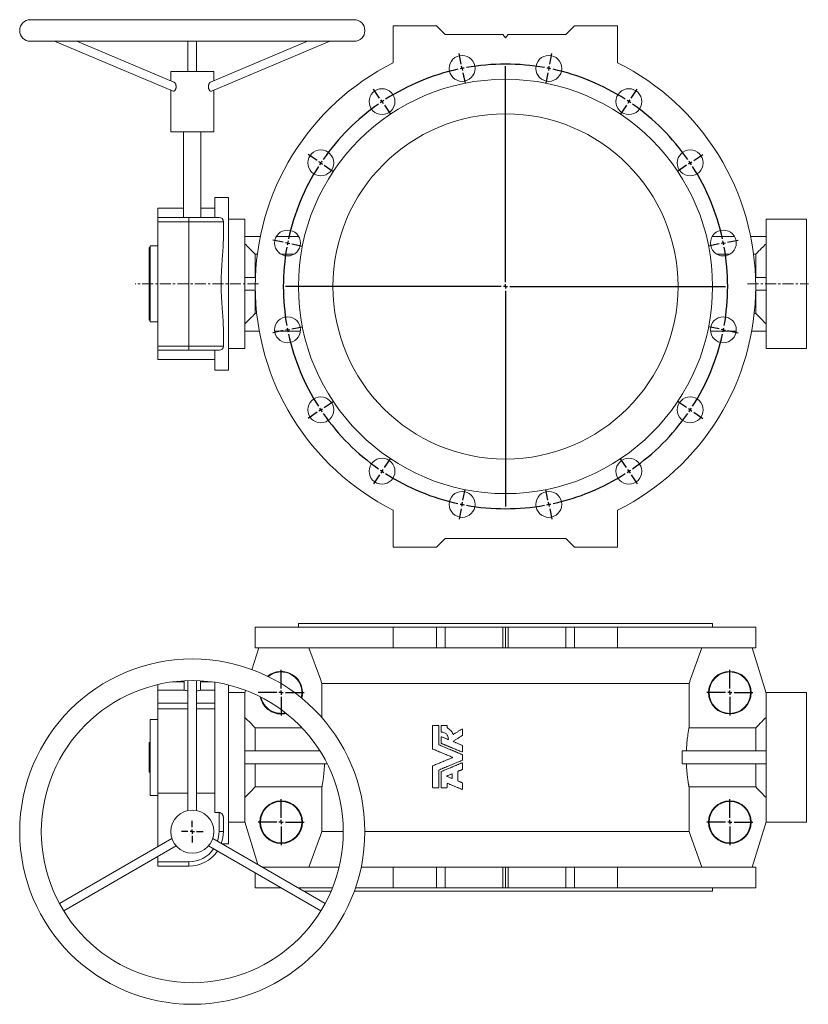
# Model space of a CAD drawing. Header units: millimetres. Extents: x -333 to 1092, y -317 to 824.
# Tile 1 of 6: x -333 to 581, y -317 to 824. Entities that reach past the tile are written whole.
import ezdxf

# ---------------------------------------------------------------- set-up
doc = ezdxf.new("R2010")
doc.units = ezdxf.units.MM
doc.linetypes.add('CENTERX2', pattern=[20.32, 12.7, -2.54, 2.54, -2.54])
doc.layers.add('FORMAT', color=7, linetype='Continuous')

# ---------------------------------------------------------------- blocks, each defined once
blk = doc.blocks.new('SW_CENTERMARKSYMBOL_0')
at = {"layer": 'FORMAT', "color": 0}
for p, q in [((91.8, 43.4), (89.4, 55.6)), ((194.3, 43.4), (196.7, 55.6)), ((92.8, 38.4), (92.3, 40.9)), ((92.8, 38.4), (93.3, 36)), ((143.1, -209.1), (143.1, 40.9)), ((193.3, 38.4), (192.8, 36)), ((193.3, 38.4), (193.8, 40.9)), ((93.8, 33.5), (96.2, 21.3)), ((192.3, 33.5), (189.9, 21.3)), ((-2.8, 4.2), (-9.7, 14.6)), ((288.9, 4.2), (295.8, 14.6)), ((0, 0), (-1.4, 2.1)), ((0, 0), (1.4, -2.1)), ((286.1, 0), (284.7, -2.1)), ((286.1, 0), (287.5, 2.1)), ((2.8, -4.2), (9.7, -14.6)), ((283.3, -4.2), (276.4, -14.6)), ((-75.2, -68.3), (-85.6, -61.3)), ((361.3, -68.3), (371.7, -61.3)), ((-71, -71), (-73.1, -69.7)), ((-71, -71), (-69, -72.4)), ((-66.9, -73.8), (-56.5, -80.8)), ((353, -73.8), (342.6, -80.8)), ((357.2, -71), (355.1, -72.4)), ((357.2, -71), (359.2, -69.7)), ((-114.4, -162.9), (-126.7, -160.5)), ((-109.5, -163.9), (-111.9, -163.4)), ((-109.5, -163.9), (-107, -164.4)), ((-104.6, -164.8), (-92.3, -167.3)), ((390.7, -164.8), (378.4, -167.3)), ((395.6, -163.9), (393.2, -164.4)), ((395.6, -163.9), (398.1, -163.4)), ((400.5, -162.9), (412.8, -160.5)), ((138.1, -214.1), (-112, -214.1)), ((143.1, -214.1), (140.6, -214.1)), ((143.1, -214.1), (143.1, -211.6)), ((143.1, -214.1), (143.1, -216.6)), ((143.1, -214.1), (145.6, -214.1)), ((148.1, -214.1), (398.1, -214.1)), ((143.1, -219.1), (143.1, -469.2)), ((-104.6, -263.4), (-92.3, -260.9)), ((390.7, -263.4), (378.4, -260.9)), ((-114.4, -265.3), (-126.7, -267.8)), ((-109.5, -264.3), (-111.9, -264.8)), ((-109.5, -264.3), (-107, -263.9)), ((395.6, -264.3), (393.2, -263.9)), ((395.6, -264.3), (398.1, -264.8)), ((400.5, -265.3), (412.8, -267.8)), ((-66.9, -354.4), (-56.5, -347.4)), ((353, -354.4), (342.6, -347.4)), ((-75.2, -359.9), (-85.6, -366.9)), ((-71, -357.2), (-73.1, -358.6)), ((-71, -357.2), (-69, -355.8)), ((357.2, -357.2), (355.1, -355.8)), ((357.2, -357.2), (359.2, -358.6)), ((361.3, -359.9), (371.7, -366.9)), ((2.8, -424), (9.7, -413.7)), ((283.3, -424), (276.4, -413.7)), ((-2.8, -432.4), (-9.7, -442.8)), ((0, -428.2), (-1.4, -430.3)), ((0, -428.2), (1.4, -426.1)), ((286.1, -428.2), (284.7, -426.1)), ((286.1, -428.2), (287.5, -430.3)), ((288.9, -432.4), (295.8, -442.8)), ((93.8, -461.8), (96.2, -449.5)), ((192.3, -461.8), (189.9, -449.5)), ((92.8, -466.7), (92.3, -469.1)), ((92.8, -466.7), (93.3, -464.2)), ((193.3, -466.7), (192.8, -464.2)), ((193.3, -466.7), (193.8, -469.1)), ((91.8, -471.6), (89.4, -483.8)), ((194.3, -471.6), (196.7, -483.8))]:
    blk.add_line(p, q, dxfattribs=at)
for start, end in [(102.3625, 122.6375), (101.25, 101.8063), (100.6937, 101.25), (79.8625, 100.1375), (78.75, 79.3063), (78.1937, 78.75), (57.3625, 77.6375), (123.1937, 123.75), (56.25, 56.8063), (55.6937, 56.25), (124.8625, 145.1375), (123.75, 124.3063), (34.8625, 55.1375), (147.3625, 167.6375), (146.25, 146.8063), (145.6937, 146.25), (33.75, 34.3063), (33.1937, 33.75), (12.3625, 32.6375), (169.8625, 190.1375), (168.75, 169.3063), (168.1937, 168.75), (11.25, 11.8063), (10.6937, 11.25), (349.8625, 10.1375), (190.6937, 191.25), (348.75, 349.3063), (191.25, 191.8063), (192.3625, 212.6375), (327.3625, 347.6375), (348.1937, 348.75), (213.1937, 213.75), (213.75, 214.3063), (214.8625, 235.1375), (304.8625, 325.1375), (325.6937, 326.25), (326.25, 326.8063), (235.6937, 236.25), (236.25, 236.8063), (237.3625, 257.6375), (282.3625, 302.6375), (303.1937, 303.75), (303.75, 304.3063), (258.1937, 258.75), (258.75, 259.3063), (259.8625, 280.1375), (280.6937, 281.25), (281.25, 281.8063)]:
    blk.add_arc((143.1, -214.1), 257.5, start, end, dxfattribs=at)
blk = doc.blocks.new('SW_CENTERMARKSYMBOL_2')
at = {"layer": 'FORMAT', "color": 0}
for p, q in [((0, 5), (0, 12.5)), ((-5, 0), (-12.5, 0)), ((0, 0), (-2.5, 0)), ((0, 0), (0, 2.5)), ((0, 0), (0, -2.5)), ((0, 0), (2.5, 0)), ((5, 0), (12.5, 0)), ((0, -5), (0, -12.5))]:
    blk.add_line(p, q, dxfattribs=at)
blk = doc.blocks.new('SW_CENTERMARKSYMBOL_3')
at = {"layer": 'FORMAT', "color": 0}
for p, q in [((0, 5), (0, 26.5)), ((-5, 0), (-26.5, 0)), ((0, 0), (-2.5, 0)), ((0, 0), (0, 2.5)), ((0, 0), (0, -2.5)), ((0, 0), (2.5, 0)), ((5, 0), (26.5, 0)), ((0, -5), (0, -26.5))]:
    blk.add_line(p, q, dxfattribs=at)
blk = doc.blocks.new('SW_CENTERMARKSYMBOL_4')
at = {"layer": 'FORMAT', "color": 0}
for p, q in [((0, 5), (0, 26.5)), ((-5, 0), (-26.5, 0)), ((0, 0), (-2.5, 0)), ((0, 0), (0, 2.5)), ((0, 0), (0, -2.5)), ((0, 0), (2.5, 0)), ((5, 0), (26.5, 0)), ((0, -5), (0, -26.5))]:
    blk.add_line(p, q, dxfattribs=at)
blk = doc.blocks.new('SW_CENTERMARKSYMBOL_5')
at = {"layer": 'FORMAT', "color": 0}
for p, q in [((0, 5), (0, 26.5)), ((-5, 0), (-26.5, 0)), ((0, 0), (-2.5, 0)), ((0, 0), (0, 2.5)), ((0, 0), (0, -2.5)), ((0, 0), (2.5, 0)), ((5, 0), (26.5, 0)), ((0, -5), (0, -26.5))]:
    blk.add_line(p, q, dxfattribs=at)
blk = doc.blocks.new('SW_CENTERMARKSYMBOL_6')
at = {"layer": 'FORMAT', "color": 0}
for p, q in [((0, 5), (0, 26.5)), ((-5, 0), (-26.5, 0)), ((0, 0), (-2.5, 0)), ((0, 0), (0, 2.5)), ((0, 0), (0, -2.5)), ((0, 0), (2.5, 0)), ((5, 0), (26.5, 0)), ((0, -5), (0, -26.5))]:
    blk.add_line(p, q, dxfattribs=at)

msp = doc.modelspace()

# ---------------------------------------------------------------- linework, layer by layer
at = {"color": 7, "linetype": 'Continuous', "lineweight": 15}
for p, q in [((55, 823.6), (-320, 823.6)), ((100.5, 773.8), (100.5, 816.6)), ((100.5, 816.6), (150.5, 816.6)), ((150.5, 816.6), (160.5, 806.6)), ((300.5, 806.6), (310.5, 816.6)), ((310.5, 816.6), (360.5, 816.6)), ((360.5, 816.6), (360.5, 773.8)), ((-320, 798.6), (55, 798.6)), ((-292, 798.6), (-154.7, 740.9)), ((-153.7, 751.3), (-266.2, 798.6)), ((-137.5, 798.6), (-137.5, 763.6)), ((-127.5, 763.6), (-127.5, 798.6)), ((1.1, 798.6), (-111.4, 751.3)), ((-110.4, 740.9), (26.9, 798.6)), ((160.5, 806.6), (227.5, 806.6)), ((230.5, 802.6), (227.5, 806.6)), ((233.5, 806.6), (230.5, 802.6)), ((233.5, 806.6), (300.5, 806.6)), ((-157.5, 763.6), (-157.5, 752.9)), ((-157.5, 763.6), (-107.5, 763.6)), ((-107.5, 752.9), (-107.5, 763.6)), ((-157.5, 742.1), (-157.5, 693.6)), ((-107.5, 693.6), (-107.5, 742.1)), ((-157.5, 693.6), (-107.5, 693.6)), ((-142.5, 693.6), (-142.5, 594.6)), ((-122.5, 594.6), (-122.5, 693.6)), ((-90.5, 617.6), (-106.5, 617.6)), ((-106.5, 617.6), (-106.5, 594.6)), ((-90.5, 617.6), (-90.5, 417.6)), ((-142.5, 605.1), (-172.5, 605.1)), ((-172.5, 594.6), (-172.5, 605.1)), ((-106.5, 605.1), (-122.5, 605.1)), ((-172.5, 594.6), (-136.5, 594.6)), ((-172.5, 589.6), (-172.5, 594.6)), ((-136.5, 594.6), (-101.5, 594.6)), ((-172.5, 445.6), (-172.5, 589.6)), ((-96.5, 568.6), (-96.5, 589.6)), ((-71.5, 592.6), (-90.5, 592.6)), ((-71.5, 525.1), (-71.5, 592.6)), ((579.5, 592.6), (532.5, 592.6)), ((532.5, 525.1), (532.5, 592.6)), ((579.5, 592.6), (579.5, 517.6)), ((-71.5, 572.6), (-53.7, 572.6)), ((-34.9, 572.6), (-9.3, 572.6)), ((495.8, 572.6), (470.2, 572.6)), ((532.5, 572.6), (514.6, 572.6)), ((-181.5, 559.6), (-182.5, 559.6)), ((-182.5, 556), (-182.5, 559.6)), ((-172.5, 561.6), (-181.5, 561.6)), ((-181.5, 517.6), (-181.5, 561.6)), ((-182.5, 556), (-181.5, 556)), ((-182.5, 475.6), (-182.5, 556)), ((-59.5, 551.8), (-59.5, 525.1)), ((-57.1, 551.8), (-59.5, 551.8)), ((-14.7, 551.8), (-29.5, 551.8)), ((490.4, 551.8), (475.6, 551.8)), ((520.5, 551.8), (518.1, 551.8)), ((520.5, 525.1), (520.5, 551.8)), ((-59.3, 525.1), (-71.7, 525.1)), ((520.3, 525.1), (532.6, 525.1)), ((-181.5, 473.6), (-181.5, 517.6)), ((579.5, 517.6), (579.5, 442.6)), ((-59.5, 510.1), (-71.7, 510.1)), ((-71.5, 442.6), (-71.5, 510.1)), ((-59.5, 510.1), (-59.5, 483.4)), ((520.4, 510.1), (532.6, 510.1)), ((520.5, 483.4), (520.5, 510.1)), ((532.5, 442.6), (532.5, 510.1)), ((-59.5, 483.4), (-57.9, 483.4)), ((518.8, 483.4), (520.5, 483.4)), ((-182.5, 475.6), (-181.5, 475.6)), ((-181.5, 473.6), (-172.5, 473.6)), ((-96.5, 445.6), (-96.5, 466.6)), ((-71.5, 462.6), (-54.8, 462.6)), ((-37, 462.6), (-7.2, 462.6)), ((497.9, 462.6), (468.1, 462.6)), ((532.5, 462.6), (515.8, 462.6)), ((-172.5, 440.6), (-172.5, 445.6)), ((-136.5, 440.6), (-172.5, 440.6)), ((-172.5, 430.1), (-172.5, 440.6)), ((-101.5, 440.6), (-136.5, 440.6)), ((-106.5, 440.6), (-106.5, 417.6)), ((-90.5, 442.6), (-71.5, 442.6)), ((532.5, 442.6), (579.5, 442.6)), ((-172.5, 430.1), (-106.5, 430.1)), ((-106.5, 417.6), (-90.5, 417.6)), ((100.5, 255.4), (100.5, 212.6)), ((360.5, 212.6), (360.5, 255.4)), ((150.5, 212.6), (160.5, 222.6)), ((160.5, 222.6), (300.5, 222.6)), ((300.5, 222.6), (310.5, 212.6)), ((100.5, 212.6), (150.5, 212.6)), ((310.5, 212.6), (360.5, 212.6)), ((-59.5, 120), (-59.5, 96)), ((100.5, 120), (-59.5, 120)), ((-9.5, 124), (-9.5, 120)), ((470.5, 124), (-9.5, 124)), ((100.5, 96), (100.5, 120)), ((100.5, 120), (150.5, 120)), ((150.5, 96), (150.5, 120)), ((150.5, 120), (160.5, 120)), ((160.5, 96), (160.5, 120)), ((160.5, 120), (227.5, 120)), ((227.5, 120), (227.5, 96)), ((227.5, 120), (230.5, 120)), ((230.5, 96), (230.5, 120)), ((230.5, 120), (233.5, 120)), ((233.5, 96), (233.5, 120)), ((233.5, 120), (300.5, 120)), ((300.5, 96), (300.5, 120)), ((300.5, 120), (310.5, 120)), ((310.5, 96), (310.5, 120)), ((310.5, 120), (360.5, 120)), ((360.5, 96), (360.5, 120)), ((520.5, 120), (360.5, 120)), ((470.5, 120), (470.5, 124)), ((520.5, 96), (520.5, 120)), ((-55.5, 96), (-63.3, 70.6)), ((100.5, 96), (-59.5, 96)), ((100.5, 96), (150.5, 96)), ((150.5, 96), (160.5, 96)), ((160.5, 96), (227.5, 96)), ((230.5, 96), (227.5, 96)), ((233.5, 96), (230.5, 96)), ((233.5, 96), (300.5, 96)), ((300.5, 96), (310.5, 96)), ((310.5, 96), (360.5, 96)), ((520.5, 96), (360.5, 96)), ((516.5, 96), (532.6, 43.6)), ((-142, 46.7), (-142, 57.7)), ((-137.5, 57.9), (-137.5, -92.5)), ((-127.5, -92.5), (-127.5, 57.9)), ((-123.1, 46.7), (-123.1, 57.7)), ((-172.5, 47), (-172.5, 53.3)), ((-172.5, 47), (-142, 47)), ((-172.5, 32), (-172.5, 47)), ((-142, 56.5), (-155.4, 56.5)), ((-109.7, 56.5), (-123.1, 56.5)), ((-123.1, 47), (-106.5, 47)), ((-106.5, 56), (-106.5, -94.8)), ((-90.5, 52.9), (-90.5, -131)), ((-70.7, 46.7), (-71.7, 43.6)), ((443.2, 54.8), (17.7, 54.8)), ((17.7, 15), (17.7, 54.8)), ((443.2, 54.8), (443.2, 3.2)), ((-71.5, 44), (-90.5, 44)), ((-71.5, 43.6), (-71.7, 43.6)), ((-71.5, -105.7), (-71.5, 43.6)), ((579.5, 44), (532.5, 44)), ((532.5, -105.7), (532.5, 43.6)), ((532.5, 43.6), (532.6, 43.6)), ((579.5, 44), (579.5, -106)), ((-172.5, 25.2), (-172.5, 32)), ((-172.5, 25.2), (-137.5, 25.2)), ((-172.5, -72.6), (-172.5, 25.2)), ((-127.5, 25.2), (-106.5, 25.2)), ((-172.5, 13), (-181.5, 13)), ((-181.5, -75), (-181.5, 13)), ((-59.5, 3.2), (-59.5, -23.5)), ((-5.3, 3.2), (-59.5, 3.2)), ((145.9, 5.6), (145.9, -21)), ((146.3, 5.9), (152.7, 5.9)), ((153.1, 5.6), (153.1, -16.1)), ((155.8, 5.6), (155.8, -1.3)), ((156.1, 5.9), (162.6, 5.9)), ((163, 5.6), (163, 3.5)), ((180.5, 1.6), (180.5, -5.4)), ((520.5, 3.2), (443.2, 3.2)), ((520.5, -23.5), (520.5, 3.2)), ((155.8, -7.4), (155.8, -14.4)), ((-182.5, -13.9), (-181.5, -13.9)), ((-182.5, -48.1), (-182.5, -13.9)), ((180.5, -17.3), (180.5, -24.3)), ((-71.5, -23.5), (15.4, -23.5)), ((180.5, -28), (180.5, -34.1)), ((435.4, -38.5), (435.4, -23.5)), ((532.5, -23.5), (435.4, -23.5)), ((-71.5, -38.5), (23.9, -38.5)), ((-59.5, -38.5), (-59.5, -65.2)), ((145.9, -41.1), (145.9, -65.7)), ((180.5, -37.7), (180.5, -44.8)), ((532.5, -38.5), (435.4, -38.5)), ((520.5, -65.2), (520.5, -38.5)), ((-182.5, -48.1), (-181.5, -48.1)), ((153.1, -45.9), (153.1, -65.7)), ((155.8, -47.7), (155.8, -65.7)), ((168.8, -50.4), (168.8, -55)), ((175.4, -47.3), (175.4, -58.1)), ((-59.5, -65.2), (17.7, -65.2)), ((17.7, -116.8), (17.7, -65.2)), ((152.7, -66.1), (146.3, -66.1)), ((162.6, -66.1), (156.1, -66.1)), ((163, -61.5), (163, -65.7)), ((180.5, -60.6), (180.5, -67.6)), ((443.2, -65.2), (443.2, -116.8)), ((443.2, -65.2), (520.5, -65.2)), ((-181.5, -75), (-172.5, -75)), ((-172.5, -72.6), (-137.5, -72.6)), ((-172.5, -134.3), (-172.5, -72.6)), ((-127.5, -72.6), (-106.5, -72.6)), ((-101.5, -94.8), (-106.5, -94.8)), ((-96.5, -100.4), (-96.5, -117)), ((-90.5, -106), (-71.5, -106)), ((-71.7, -105.7), (-71.5, -105.7)), ((-56.4, -155.2), (-71.7, -105.7)), ((516.5, -158), (532.6, -105.7)), ((532.6, -105.7), (532.5, -105.7)), ((532.5, -106), (579.5, -106)), ((-156.3, -124.9), (-286.5, -200.2)), ((21.5, -200.2), (-108.8, -124.9)), ((42.5, -116.8), (17.7, -116.8)), ((443.2, -116.8), (67.5, -116.8)), ((-281.5, -208.8), (-151.3, -133.6)), ((-113.8, -133.6), (16.5, -208.8)), ((-98.3, -131), (-90.5, -131)), ((-172.5, -152), (-172.5, -145.9)), ((-172.5, -157), (-172.5, -152)), ((-136.5, -157), (-172.5, -157)), ((37.6, -158), (-51.5, -158)), ((100.5, -158), (63.2, -158)), ((100.5, -158), (100.5, -182)), ((100.5, -158), (150.5, -158)), ((150.5, -158), (150.5, -182)), ((150.5, -158), (160.5, -158)), ((160.5, -158), (160.5, -182)), ((160.5, -158), (227.5, -158)), ((227.5, -182), (227.5, -158)), ((227.5, -158), (230.5, -158)), ((230.5, -182), (230.5, -158)), ((230.5, -158), (233.5, -158)), ((233.5, -182), (233.5, -158)), ((233.5, -158), (300.5, -158)), ((300.5, -158), (300.5, -182)), ((300.5, -158), (310.5, -158)), ((310.5, -158), (310.5, -182)), ((310.5, -158), (360.5, -158)), ((360.5, -158), (360.5, -182)), ((520.5, -158), (360.5, -158)), ((520.5, -182), (520.5, -158)), ((-59.5, -164.9), (-59.5, -182)), ((-30, -182), (-59.5, -182)), ((29.9, -182), (-10, -182)), ((-9.5, -182), (-9.5, -182.3)), ((100.5, -182), (56.6, -182)), ((100.5, -182), (150.5, -182)), ((150.5, -182), (160.5, -182)), ((160.5, -182), (227.5, -182)), ((230.5, -182), (227.5, -182)), ((233.5, -182), (230.5, -182)), ((233.5, -182), (300.5, -182)), ((300.5, -182), (310.5, -182)), ((310.5, -182), (360.5, -182)), ((520.5, -182), (360.5, -182)), ((470.5, -186), (470.5, -182)), ((28.3, -186), (-3, -186)), ((470.5, -186), (55.2, -186))]:
    msp.add_line(p, q, dxfattribs=at)
at = {"color": 8, "linetype": 'Continuous', "lineweight": 0}
for p, q in [((-136.5, 594.6), (-136.5, 589.6)), ((-136.5, 589.6), (-172.5, 589.6)), ((-136.5, 445.6), (-136.5, 589.6)), ((-96.5, 589.6), (-136.5, 589.6)), ((-172.5, 445.6), (-136.5, 445.6)), ((-136.5, 445.6), (-96.5, 445.6)), ((-136.5, 445.6), (-136.5, 440.6)), ((-137.5, 32), (-172.5, 32)), ((-106.5, 32), (-127.5, 32)), ((-101.5, -117), (-101.5, -94.8)), ((-101.5, -117), (-96.5, -117)), ((-172.5, -152), (-136.5, -152)), ((-136.5, -152), (-136.5, -157))]:
    msp.add_line(p, q, dxfattribs=at)
at = {"color": 7, "linetype": 'Continuous', "lineweight": 15, "flags": 128}
for points in [[(17.7, 54.8), (16, 59.5), (2.7, 96)], [(458.2, 96), (444.9, 59.5), (443.2, 54.8)], [(2.7, -158), (16, -121.6), (17.7, -116.8)], [(443.2, -116.8), (444.9, -121.6), (458.2, -158)]]:
    msp.add_lwpolyline(points, dxfattribs=at)
at = {"color": 7, "linetype": 'Continuous', "lineweight": 15}
for centre, radius in [((180.2, 767.2), 15), ((280.7, 767.2), 15), ((230.5, 514.6), 240), ((87.4, 728.7), 15), ((373.5, 728.7), 15), ((230.5, 514.6), 200), ((16.4, 657.7), 15), ((444.6, 657.7), 15), ((-22.1, 564.9), 15), ((483, 564.9), 15), ((-22.1, 464.4), 15), ((483, 464.4), 15), ((16.4, 371.6), 15), ((444.6, 371.6), 15), ((87.4, 300.5), 15), ((373.5, 300.5), 15), ((180.2, 262.1), 15), ((280.7, 262.1), 15), ((-132.5, -117), 200), ((490.5, 44), 24.7), ((-132.5, -117), 175), ((490.5, 44), 24), ((-29.5, -106), 24.7), ((-29.5, -106), 24), ((490.5, -106), 24.7), ((490.5, -106), 24), ((-132.5, -117), 25)]:
    msp.add_circle(centre, radius, dxfattribs=at)
for centre, radius, start, end in [((-320, 811.1), 12.5, 90, 270), ((55, 811.1), 12.5, 270, 90), ((230.5, 514.6), 290, 116.6331, 243.3669), ((230.5, 514.6), 290, 296.6331, 63.3669), ((-101.5, 589.6), 5, 0, 90), ((-101.5, 445.6), 5, 270, 0), ((-29.5, 44), 24.7, 345.069, 129.7128), ((-29.5, 44), 24, 345.7789, 129.0028), ((-29.5, 44), 24.7, 191.1024, 283.6793), ((-29.5, 44), 24, 192.3369, 282.4448), ((-136.5, -117), 40, 340.0787, 0), ((-136.5, -117), 40, 270, 325.6988)]:
    msp.add_arc(centre, radius, start, end, dxfattribs=at)
at = {"color": 8, "linetype": 'Continuous', "lineweight": 0}
for start, end in [(341.537, 0), (270, 325.0829)]:
    msp.add_arc((-136.5, -117), 35, start, end, dxfattribs=at)
at = {"color": 7, "linetype": 'Continuous', "lineweight": 15}
for centre, major_axis, ratio, start_param, end_param in [((-94.6, 517.6), (0, 75), 0.307692, 4.612222, 4.812556), ((555.5, 517.6), (0, 75), 0.307692, 1.470629, 1.670964), ((-147.1, 32), (26, 0), 0.57735, 1.193983, 1.37263), ((-118, 32), (26, 0), 0.57735, 1.768962, 1.94761)]:
    msp.add_ellipse(centre, major_axis=major_axis, ratio=ratio, start_param=start_param, end_param=end_param, dxfattribs=at)
for points, knots in [([(-153.7, 751.3), (-153.6, 751.3), (-153.3, 751.1), (-153, 750.8), (-152.6, 750.4), (-152.2, 749.8), (-151.9, 749.2), (-151.6, 748.4), (-151.4, 747.5), (-151.3, 746.6), (-151.2, 745.6), (-151.3, 744.7), (-151.5, 743.8), (-151.8, 743), (-152.2, 742.3), (-152.6, 741.7), (-153, 741.3), (-153.4, 741), (-153.9, 740.8), (-154.3, 740.8), (-154.5, 740.9), (-154.7, 740.9)], [0, 0, 0, 0, 0.041198, 0.086894, 0.134111, 0.182428, 0.235314, 0.289464, 0.347733, 0.407616, 0.467001, 0.528308, 0.584331, 0.642213, 0.694607, 0.748622, 0.79941, 0.851689, 0.902202, 0.954178, 1, 1, 1, 1]), ([(-113.8, 745.9), (-113.8, 746.2), (-113.8, 746.9), (-113.6, 747.8), (-113.4, 748.7), (-113, 749.5), (-112.6, 750.3), (-112.2, 750.8), (-111.7, 751.2), (-111.5, 751.3), (-111.4, 751.3)], [0, 0, 0, 0, 0.131514, 0.266917, 0.398394, 0.533603, 0.665864, 0.802695, 0.923031, 1, 1, 1, 1]), ([(-110.4, 740.9), (-110.5, 740.9), (-110.7, 740.8), (-111, 740.8), (-111.4, 740.9), (-111.9, 741.1), (-112.3, 741.5), (-112.7, 742), (-113.1, 742.6), (-113.4, 743.3), (-113.6, 744), (-113.7, 744.7), (-113.8, 745.4), (-113.8, 745.7), (-113.8, 745.9)], [0, 0, 0, 0, 0.040127, 0.134221, 0.22575, 0.319934, 0.411441, 0.505605, 0.597071, 0.691149, 0.783439, 0.878237, 0.938807, 1, 1, 1, 1]), ([(-96.5, 466.6), (-96.5, 470.4), (-96.7, 474.4), (-97.1, 480.6), (-97.3, 482.6), (-97.5, 485.8), (-97.6, 486.9), (-97.8, 489), (-97.8, 490.1), (-98.2, 495.5), (-98.5, 499.9), (-99, 508.7), (-99.1, 513.1), (-99.1, 518.7), (-99.1, 519.9), (-99, 522.1), (-99, 523.3), (-98.9, 526.6), (-98.8, 528.8), (-98.5, 535.4), (-98.2, 539.8), (-97.8, 546.2), (-97.6, 548.4), (-97.4, 551.5), (-97.3, 552.6), (-97.1, 554.7), (-97.1, 555.7), (-96.7, 560.9), (-96.5, 564.8), (-96.5, 568.6)], [0, 0, 0, 0, 0.125, 0.125, 0.1875, 0.1875, 0.21875, 0.21875, 0.25, 0.25, 0.375, 0.375, 0.5, 0.5, 0.53125, 0.53125, 0.5625, 0.5625, 0.625, 0.625, 0.75, 0.75, 0.8125, 0.8125, 0.84375, 0.84375, 0.875, 0.875, 1, 1, 1, 1]), ([(-71.5, 564), (-69.8, 562.3), (-65.8, 558.2), (-61.8, 554.1), (-59.5, 551.8)], [0, 0, 0, 0, 0.426318, 1, 1, 1, 1]), ([(520.5, 551.8), (522.8, 554.1), (526.7, 558.2), (530.8, 562.3), (532.5, 564)], [0, 0, 0, 0, 0.573682, 1, 1, 1, 1]), ([(-71.5, 471.2), (-68.5, 474.3), (-64.5, 478.3), (-60.5, 482.4), (-59.5, 483.4)], [0, 0, 0, 0, 0.748548, 1, 1, 1, 1]), ([(520.5, 483.4), (522.8, 481), (526.8, 477), (530.8, 472.9), (532.5, 471.2)], [0, 0, 0, 0, 0.589331, 1, 1, 1, 1]), ([(-59.5, 3.2), (-59.6, 3.3), (-60.7, 4.3), (-64.6, 8.4), (-68.5, 12.3), (-71.5, 15.4)], [0, 0, 0, 0, 0.028098, 0.2514524, 1, 1, 1, 1]), ([(532.5, 15.4), (530.8, 13.7), (526.8, 9.6), (522.8, 5.6), (520.5, 3.2)], [0, 0, 0, 0, 0.410669, 1, 1, 1, 1]), ([(146.3, 5.9), (146.2, 5.9), (146.2, 5.9), (146.2, 5.9), (146.1, 5.9), (146.1, 5.9), (146, 5.9), (146, 5.9), (146, 5.8), (146, 5.8), (145.9, 5.8), (145.9, 5.7), (145.9, 5.7), (145.9, 5.7), (145.9, 5.6), (145.9, 5.6)], [0, 0, 0, 0, 0.199541, 0.199541, 0.199541, 0.414612, 0.414612, 0.414612, 0.613946, 0.613946, 0.613946, 0.806756, 0.806756, 0.806756, 1, 1, 1, 1]), ([(153.1, 5.6), (153.1, 5.6), (153.1, 5.6), (153.1, 5.6), (153.1, 5.7), (153.1, 5.7), (153.1, 5.8), (153, 5.8), (153, 5.8), (153, 5.9), (152.9, 5.9), (152.9, 5.9), (152.9, 5.9), (152.8, 5.9), (152.8, 5.9), (152.7, 5.9)], [0, 0, 0, 0, 0.091008, 0.091008, 0.091008, 0.301802, 0.301802, 0.301802, 0.528707, 0.528707, 0.528707, 0.764615, 0.764615, 0.764615, 1, 1, 1, 1]), ([(156.1, 5.9), (156.1, 5.9), (156.1, 5.9), (156, 5.9), (156, 5.9), (155.9, 5.9), (155.9, 5.9), (155.9, 5.9), (155.9, 5.8), (155.8, 5.8), (155.8, 5.8), (155.8, 5.7), (155.8, 5.7), (155.8, 5.7), (155.8, 5.6), (155.8, 5.6)], [0, 0, 0, 0, 0.185543, 0.185543, 0.185543, 0.401002, 0.401002, 0.401002, 0.604072, 0.604072, 0.604072, 0.801864, 0.801864, 0.801864, 1, 1, 1, 1]), ([(163, 5.6), (163, 5.6), (163, 5.6), (163, 5.6), (162.9, 5.7), (162.9, 5.7), (162.9, 5.8), (162.9, 5.8), (162.9, 5.8), (162.8, 5.9), (162.8, 5.9), (162.8, 5.9), (162.7, 5.9), (162.7, 5.9), (162.6, 5.9), (162.6, 5.9)], [0, 0, 0, 0, 0.103397, 0.103397, 0.103397, 0.31563, 0.31563, 0.31563, 0.539657, 0.539657, 0.539657, 0.770015, 0.770015, 0.770015, 1, 1, 1, 1]), ([(163.2, 3.2), (163.1, 3.2), (163.1, 3.2), (163.1, 3.2), (163.1, 3.2), (163.1, 3.3), (163, 3.3), (163, 3.3), (163, 3.4), (163, 3.4), (163, 3.4), (163, 3.5), (163, 3.5)], [0, 0, 0, 0, 0.111096, 0.111096, 0.111096, 0.411558, 0.411558, 0.411558, 0.70557, 0.70557, 0.70557, 1, 1, 1, 1]), ([(169.8, -4.1), (169.1, -2.5), (168.2, -1.1), (165.9, 1.4), (164.6, 2.4), (163.2, 3.2)], [0, 0, 0, 0, 0.5, 0.5, 1, 1, 1, 1]), ([(179.9, 1.9), (179.4, 1.6), (178.5, 1), (177.1, 0.1), (175.8, -0.8), (174.4, -1.6), (173, -2.5), (171.6, -3.4), (170.7, -4), (170.3, -4.2)], [0, 0, 0, 0, 0.143081, 0.286079, 0.429, 0.571847, 0.714627, 0.857343, 1, 1, 1, 1]), ([(180.5, 1.6), (180.5, 1.6), (180.5, 1.6), (180.5, 1.6), (180.5, 1.6), (180.4, 1.7), (180.4, 1.7), (180.4, 1.8), (180.4, 1.8), (180.4, 1.8), (180.3, 1.9), (180.3, 1.9), (180.3, 1.9), (180.2, 1.9), (180.2, 1.9), (180.1, 1.9), (180.1, 1.9), (180.1, 1.9), (180, 1.9), (180, 1.9), (179.9, 1.9), (179.9, 1.9)], [0, 0, 0, 0, 0.032915, 0.032915, 0.032915, 0.187794, 0.187794, 0.187794, 0.347227, 0.347227, 0.347227, 0.510353, 0.510353, 0.510353, 0.674532, 0.674532, 0.674532, 0.837211, 0.837211, 0.837211, 1, 1, 1, 1]), ([(443.2, 3.2), (443.2, 3), (443.1, 2.8), (443, 2.3), (443, 2), (442.8, 1.2), (442.7, 0.5), (442.4, -1.1), (442.3, -2), (442, -3.5), (442, -4), (441.8, -5.1), (441.7, -5.7), (441.5, -7.5), (441.3, -8.7), (441.1, -10.7), (441, -11.4), (440.9, -12.8), (440.8, -13.5), (440.7, -15.7), (440.5, -17.2), (440.4, -19.5), (440.3, -20.3), (440.3, -21.9), (440.2, -22.7), (440.2, -23.5)], [0, 0, 0, 0, 0.0625, 0.0625, 0.125, 0.125, 0.25, 0.25, 0.375, 0.375, 0.4375, 0.4375, 0.5, 0.5, 0.625, 0.625, 0.6875, 0.6875, 0.75, 0.75, 0.875, 0.875, 0.9375, 0.9375, 1, 1, 1, 1]), ([(155.8, -1.3), (155.8, -1.3), (155.8, -1.3), (155.8, -1.3), (155.8, -1.4), (155.8, -1.4), (155.8, -1.4), (155.8, -1.5), (155.9, -1.5), (155.9, -1.5), (155.9, -1.6), (156, -1.6), (156, -1.6), (156, -1.6), (156.1, -1.6), (156.1, -1.6)], [0, 0, 0, 0, 0.112646, 0.112646, 0.112646, 0.320444, 0.320444, 0.320444, 0.542406, 0.542406, 0.542406, 0.771403, 0.771403, 0.771403, 1, 1, 1, 1]), ([(156.3, -7), (156.2, -7), (156.2, -7), (156.1, -7), (156.1, -7), (156.1, -7), (156, -7), (156, -7), (155.9, -7), (155.9, -7.1), (155.9, -7.1), (155.9, -7.1), (155.8, -7.1), (155.8, -7.2), (155.8, -7.2), (155.8, -7.2), (155.8, -7.3), (155.8, -7.3), (155.8, -7.4)], [0, 0, 0, 0, 0.171028, 0.171028, 0.171028, 0.352527, 0.352527, 0.352527, 0.523811, 0.523811, 0.523811, 0.685247, 0.685247, 0.685247, 0.842486, 0.842486, 0.842486, 1, 1, 1, 1]), ([(156.1, -1.6), (157.2, -1.6), (158.2, -1.8), (160.2, -2.5), (161.2, -3.1), (162.7, -4.6), (163.4, -5.5), (164.2, -7.6), (164.4, -8.7), (164.3, -9.9)], [0, 0, 0, 0, 0.25, 0.25, 0.5, 0.5, 0.75, 0.75, 1, 1, 1, 1]), ([(163.8, -10.2), (163.4, -10), (162.6, -9.6), (161.3, -9.1), (160, -8.6), (158.8, -8.1), (157.5, -7.5), (156.7, -7.2), (156.3, -7)], [0, 0, 0, 0, 0.166798, 0.333536, 0.500219, 0.666854, 0.833445, 1, 1, 1, 1]), ([(164.3, -9.9), (164.3, -9.9), (164.3, -9.9), (164.3, -9.9), (164.3, -10), (164.3, -10), (164.3, -10), (164.3, -10.1), (164.2, -10.1), (164.2, -10.1), (164.2, -10.1), (164.1, -10.2), (164.1, -10.2), (164.1, -10.2), (164, -10.2), (164, -10.2), (163.9, -10.2), (163.9, -10.2), (163.8, -10.2)], [0, 0, 0, 0, 0.081563, 0.081563, 0.081563, 0.254954, 0.254954, 0.254954, 0.437402, 0.437402, 0.437402, 0.625284, 0.625284, 0.625284, 0.81261, 0.81261, 0.81261, 1, 1, 1, 1]), ([(170.3, -4.2), (170.3, -4.3), (170.3, -4.3), (170.3, -4.3), (170.2, -4.3), (170.2, -4.3), (170.1, -4.3), (170.1, -4.3), (170.1, -4.3), (170, -4.3), (170, -4.3), (169.9, -4.3), (169.9, -4.3), (169.9, -4.2), (169.8, -4.2), (169.8, -4.2), (169.8, -4.2), (169.8, -4.1), (169.8, -4.1)], [0, 0, 0, 0, 0.027288, 0.027288, 0.027288, 0.230603, 0.230603, 0.230603, 0.43091, 0.43091, 0.43091, 0.624304, 0.624304, 0.624304, 0.811963, 0.811963, 0.811963, 1, 1, 1, 1]), ([(170.2, -12.2), (170.7, -11.9), (171.6, -11.3), (173.1, -10.3), (174.5, -9.4), (175.9, -8.5), (177.4, -7.6), (178.8, -6.7), (179.8, -6), (180.3, -5.7)], [0, 0, 0, 0, 0.142648, 0.285357, 0.428133, 0.570979, 0.713903, 0.856908, 1, 1, 1, 1]), ([(180.3, -5.7), (180.3, -5.7), (180.4, -5.7), (180.4, -5.7), (180.4, -5.6), (180.4, -5.6), (180.4, -5.6), (180.5, -5.5), (180.5, -5.5), (180.5, -5.4)], [0, 0, 0, 0, 0.347178, 0.347178, 0.347178, 0.673463, 0.673463, 0.673463, 1, 1, 1, 1]), ([(145.9, -21), (145.9, -21), (145.9, -21), (145.9, -21), (145.9, -21), (145.9, -21.1), (145.9, -21.1), (146, -21.2), (146, -21.2), (146, -21.2), (146.1, -21.3), (146.1, -21.3), (146.1, -21.3)], [0, 0, 0, 0, 0.11185, 0.11185, 0.11185, 0.394993, 0.394993, 0.394993, 0.698161, 0.698161, 0.698161, 1, 1, 1, 1]), ([(146.1, -21.3), (146.6, -21.5), (147.5, -21.9), (148.9, -22.4), (150.3, -23), (151.7, -23.6), (153.1, -24.2), (154.5, -24.8), (155.9, -25.4), (157.6, -26.1), (159.6, -26.9), (161.9, -27.8), (164.2, -28.8), (166.5, -29.7), (168.1, -30.4), (168.8, -30.7)], [0, 0, 0, 0, 0.062347, 0.124709, 0.187086, 0.249483, 0.311902, 0.374346, 0.436818, 0.49932, 0.599355, 0.69943, 0.799555, 0.899741, 1, 1, 1, 1]), ([(153.3, -16.5), (153.3, -16.5), (153.3, -16.5), (153.3, -16.4), (153.2, -16.4), (153.2, -16.4), (153.2, -16.4), (153.2, -16.3), (153.1, -16.3), (153.1, -16.3), (153.1, -16.2), (153.1, -16.2), (153.1, -16.1)], [0, 0, 0, 0, 0.197129, 0.197129, 0.197129, 0.46963, 0.46963, 0.46963, 0.734567, 0.734567, 0.734567, 1, 1, 1, 1]), ([(180.2, -27.6), (179.8, -27.4), (178.9, -27.1), (177.5, -26.5), (176.1, -25.9), (174.8, -25.4), (173.4, -24.8), (172.1, -24.2), (170.7, -23.7), (169.3, -23.1), (168, -22.6), (166.2, -21.8), (164, -20.9), (161.3, -19.8), (158.6, -18.7), (156, -17.6), (154.2, -16.8), (153.3, -16.5)], [0, 0, 0, 0, 0.05014, 0.10026, 0.150361, 0.200445, 0.250515, 0.300571, 0.350616, 0.400651, 0.45068, 0.500703, 0.600692, 0.700601, 0.800445, 0.90024, 1, 1, 1, 1]), ([(155.8, -14.4), (155.8, -14.4), (155.8, -14.4), (155.8, -14.4), (155.8, -14.5), (155.8, -14.5), (155.8, -14.5), (155.8, -14.6), (155.8, -14.6), (155.9, -14.6), (155.9, -14.7), (155.9, -14.7), (156, -14.7)], [0, 0, 0, 0, 0.119317, 0.119317, 0.119317, 0.40334, 0.40334, 0.40334, 0.702162, 0.702162, 0.702162, 1, 1, 1, 1]), ([(156, -14.7), (156.4, -14.9), (157.3, -15.2), (158.6, -15.8), (159.9, -16.3), (161.2, -16.9), (162.6, -17.4), (163.9, -18), (165.2, -18.5), (166.5, -19.1), (168.2, -19.8), (170.3, -20.6), (172.7, -21.6), (175.1, -22.6), (177.5, -23.6), (179.2, -24.3), (180, -24.6)], [0, 0, 0, 0, 0.0554334, 0.1108755, 0.1663283, 0.2217939, 0.2772744, 0.332772, 0.3882886, 0.4438265, 0.4993876, 0.599423, 0.6994898, 0.7996002, 0.8997662, 1, 1, 1, 1]), ([(170.2, -12.8), (170.2, -12.8), (170.2, -12.8), (170.2, -12.8), (170.1, -12.8), (170.1, -12.7), (170.1, -12.7), (170.1, -12.7), (170, -12.6), (170, -12.6), (170, -12.6), (170, -12.5), (170, -12.5), (170, -12.4), (170, -12.4), (170, -12.4), (170, -12.3), (170.1, -12.3), (170.1, -12.3), (170.1, -12.2), (170.1, -12.2), (170.2, -12.2)], [0, 0, 0, 0, 0.093352, 0.093352, 0.093352, 0.243844, 0.243844, 0.243844, 0.390715, 0.390715, 0.390715, 0.537734, 0.537734, 0.537734, 0.688846, 0.688846, 0.688846, 0.844585, 0.844585, 0.844585, 1, 1, 1, 1]), ([(180.2, -17), (179.8, -16.8), (178.8, -16.4), (177.4, -15.8), (175.9, -15.2), (174.5, -14.6), (173.1, -14), (171.7, -13.4), (170.7, -13), (170.2, -12.8)], [0, 0, 0, 0, 0.1429824, 0.2859131, 0.428798, 0.5716431, 0.7144545, 0.8572381, 1, 1, 1, 1]), ([(180.5, -17.3), (180.5, -17.3), (180.5, -17.3), (180.5, -17.2), (180.5, -17.2), (180.4, -17.2), (180.4, -17.1), (180.4, -17.1), (180.4, -17.1), (180.3, -17), (180.3, -17), (180.3, -17), (180.2, -17)], [0, 0, 0, 0, 0.131874, 0.131874, 0.131874, 0.41733, 0.41733, 0.41733, 0.70887, 0.70887, 0.70887, 1, 1, 1, 1]), ([(168.8, -31.4), (168.3, -31.6), (167.4, -32), (165.9, -32.6), (164.5, -33.2), (163.1, -33.7), (161.6, -34.3), (160.2, -34.9), (158.8, -35.5), (157.1, -36.2), (155.1, -37.1), (152.8, -38), (150.6, -38.9), (148.3, -39.8), (146.9, -40.5), (146.1, -40.8)], [0, 0, 0, 0, 0.062667, 0.125304, 0.187916, 0.250505, 0.313073, 0.375623, 0.438159, 0.500682, 0.600663, 0.700574, 0.800426, 0.900231, 1, 1, 1, 1]), ([(168.8, -30.7), (168.9, -30.7), (168.9, -30.7), (168.9, -30.8), (169, -30.8), (169, -30.8), (169, -30.9), (169, -30.9), (169, -30.9), (169, -31), (169, -31), (169, -31), (169, -31.1), (169, -31.1), (169, -31.2), (169, -31.2), (169, -31.2), (169, -31.3), (168.9, -31.3), (168.9, -31.3), (168.9, -31.3), (168.8, -31.4)], [0, 0, 0, 0, 0.155135, 0.155135, 0.155135, 0.291923, 0.291923, 0.291923, 0.426898, 0.426898, 0.426898, 0.563892, 0.563892, 0.563892, 0.706194, 0.706194, 0.706194, 0.853256, 0.853256, 0.853256, 1, 1, 1, 1]), ([(180, -24.6), (180, -24.7), (180, -24.7), (180.1, -24.7), (180.1, -24.7), (180.2, -24.7), (180.2, -24.7), (180.2, -24.6), (180.3, -24.6), (180.3, -24.6), (180.3, -24.6), (180.4, -24.6), (180.4, -24.5), (180.4, -24.5), (180.4, -24.5), (180.4, -24.4), (180.5, -24.4), (180.5, -24.3), (180.5, -24.3)], [0, 0, 0, 0, 0.153741, 0.153741, 0.153741, 0.330054, 0.330054, 0.330054, 0.50188, 0.50188, 0.50188, 0.669209, 0.669209, 0.669209, 0.834541, 0.834541, 0.834541, 1, 1, 1, 1]), ([(180.5, -28), (180.5, -27.9), (180.5, -27.9), (180.5, -27.9), (180.5, -27.9), (180.4, -27.8), (180.4, -27.8), (180.4, -27.8), (180.4, -27.7), (180.3, -27.7), (180.3, -27.7), (180.3, -27.6), (180.2, -27.6)], [0, 0, 0, 0, 0.131874, 0.131874, 0.131874, 0.41733, 0.41733, 0.41733, 0.70887, 0.70887, 0.70887, 1, 1, 1, 1]), ([(180.2, -34.4), (180.3, -34.4), (180.3, -34.4), (180.3, -34.4), (180.3, -34.4), (180.4, -34.3), (180.4, -34.3), (180.4, -34.3), (180.4, -34.2), (180.4, -34.2), (180.5, -34.2), (180.5, -34.1), (180.5, -34.1)], [0, 0, 0, 0, 0.163314, 0.163314, 0.163314, 0.444375, 0.444375, 0.444375, 0.72208, 0.72208, 0.72208, 1, 1, 1, 1]), ([(17.7, -65.2), (17.8, -64.9), (17.9, -64.4), (18.1, -63.2), (18.2, -62.5), (18.5, -61.3), (18.5, -60.9), (18.7, -60), (18.7, -59.5), (19, -58), (19.1, -57), (19.4, -55.2), (19.4, -54.6), (19.6, -53.3), (19.7, -52.7), (19.9, -50.7), (20, -49.3), (20.3, -46.4), (20.4, -44.9), (20.5, -42.5), (20.6, -41.7), (20.7, -40.1), (20.7, -39.3), (20.7, -38.5)], [0, 0, 0, 0, 0.125, 0.125, 0.25, 0.25, 0.3125, 0.3125, 0.375, 0.375, 0.5, 0.5, 0.5625, 0.5625, 0.625, 0.625, 0.75, 0.75, 0.875, 0.875, 0.9375, 0.9375, 1, 1, 1, 1]), ([(146.1, -40.8), (146.1, -40.8), (146.1, -40.8), (146, -40.8), (146, -40.8), (146, -40.9), (146, -40.9), (145.9, -40.9), (145.9, -40.9), (145.9, -41), (145.9, -41), (145.9, -41.1), (145.9, -41.1)], [0, 0, 0, 0, 0.208991, 0.208991, 0.208991, 0.478342, 0.478342, 0.478342, 0.738879, 0.738879, 0.738879, 1, 1, 1, 1]), ([(153.1, -45.9), (153.1, -45.9), (153.1, -45.9), (153.1, -45.9), (153.1, -45.8), (153.1, -45.8), (153.1, -45.7), (153.2, -45.7), (153.2, -45.7), (153.2, -45.6), (153.3, -45.6), (153.3, -45.6), (153.3, -45.6)], [0, 0, 0, 0, 0.117473, 0.117473, 0.117473, 0.401279, 0.401279, 0.401279, 0.701174, 0.701174, 0.701174, 1, 1, 1, 1]), ([(153.3, -45.6), (153.8, -45.4), (154.6, -45), (156, -44.5), (157.3, -43.9), (158.6, -43.4), (159.9, -42.8), (161.3, -42.3), (162.6, -41.7), (164, -41.2), (165.3, -40.6), (167.1, -39.9), (169.3, -38.9), (172, -37.8), (174.8, -36.7), (177.5, -35.6), (179.3, -34.8), (180.2, -34.4)], [0, 0, 0, 0, 0.0498739, 0.0997551, 0.1496456, 0.1995471, 0.2494618, 0.2993915, 0.3493382, 0.3993037, 0.4492901, 0.4992992, 0.5993447, 0.6994221, 0.7995469, 0.8997344, 1, 1, 1, 1]), ([(180, -37.4), (179.5, -37.6), (178.6, -38), (177.3, -38.5), (175.9, -39.1), (174.6, -39.7), (173.2, -40.2), (171.9, -40.8), (170.5, -41.3), (169.2, -41.9), (167.5, -42.6), (165.5, -43.4), (163.1, -44.4), (160.7, -45.4), (158.3, -46.4), (156.8, -47), (156, -47.4)], [0, 0, 0, 0, 0.055691, 0.11136, 0.167009, 0.222642, 0.278259, 0.333862, 0.389455, 0.445038, 0.500614, 0.6006, 0.70052, 0.800385, 0.900208, 1, 1, 1, 1]), ([(175.6, -47), (176, -46.8), (176.8, -46.5), (177.9, -46), (179.1, -45.6), (179.9, -45.3), (180.2, -45.1)], [0, 0, 0, 0, 0.2499297, 0.4999018, 0.749923, 1, 1, 1, 1]), ([(180.5, -37.7), (180.5, -37.7), (180.5, -37.7), (180.5, -37.7), (180.4, -37.6), (180.4, -37.6), (180.4, -37.6), (180.4, -37.5), (180.4, -37.5), (180.3, -37.5), (180.3, -37.4), (180.2, -37.4), (180.2, -37.4), (180.2, -37.4), (180.1, -37.4), (180.1, -37.4), (180, -37.4), (180, -37.4), (180, -37.4)], [0, 0, 0, 0, 0.117265, 0.117265, 0.117265, 0.288416, 0.288416, 0.288416, 0.46437, 0.46437, 0.46437, 0.643116, 0.643116, 0.643116, 0.82154, 0.82154, 0.82154, 1, 1, 1, 1]), ([(180.2, -45.1), (180.3, -45.1), (180.3, -45.1), (180.3, -45.1), (180.3, -45), (180.4, -45), (180.4, -45), (180.4, -45), (180.4, -44.9), (180.4, -44.9), (180.5, -44.8), (180.5, -44.8), (180.5, -44.8)], [0, 0, 0, 0, 0.163314, 0.163314, 0.163314, 0.444375, 0.444375, 0.444375, 0.72208, 0.72208, 0.72208, 1, 1, 1, 1]), ([(440.2, -38.5), (440.3, -40.2), (440.3, -41.7), (440.5, -44.1), (440.5, -44.8), (440.7, -46.4), (440.7, -47.1), (440.9, -49.3), (441, -50.7), (441.3, -52.7), (441.3, -53.3), (441.5, -54.6), (441.6, -55.2), (441.8, -57), (442, -58.1), (442.3, -60), (442.4, -60.9), (442.6, -62.1), (442.7, -62.5), (442.8, -63.2), (442.9, -63.5), (443, -64.4), (443.1, -64.9), (443.2, -65.2)], [0, 0, 0, 0, 0.125, 0.125, 0.1875, 0.1875, 0.25, 0.25, 0.375, 0.375, 0.4375, 0.4375, 0.5, 0.5, 0.625, 0.625, 0.75, 0.75, 0.8125, 0.8125, 0.875, 0.875, 1, 1, 1, 1]), ([(156, -47.4), (156, -47.4), (155.9, -47.4), (155.9, -47.4), (155.9, -47.4), (155.9, -47.4), (155.8, -47.5), (155.8, -47.5), (155.8, -47.5), (155.8, -47.6), (155.8, -47.6), (155.8, -47.6), (155.8, -47.7)], [0, 0, 0, 0, 0.193077, 0.193077, 0.193077, 0.466638, 0.466638, 0.466638, 0.733086, 0.733086, 0.733086, 1, 1, 1, 1]), ([(162.7, -53), (162.6, -53), (162.6, -53), (162.5, -52.8), (162.5, -52.8), (162.5, -52.6), (162.5, -52.6), (162.6, -52.4), (162.6, -52.4), (162.7, -52.4)], [0, 0, 0, 0, 0.25, 0.25, 0.5, 0.5, 0.75, 0.75, 1, 1, 1, 1]), ([(168.3, -50.1), (167.8, -50.3), (166.9, -50.6), (165.5, -51.2), (164.1, -51.8), (163.2, -52.2), (162.7, -52.4)], [0, 0, 0, 0, 0.252789, 0.503718, 0.752789, 1, 1, 1, 1]), ([(162.7, -53), (163.2, -53.2), (164.1, -53.6), (165.5, -54.2), (166.9, -54.8), (167.8, -55.1), (168.3, -55.3)], [0, 0, 0, 0, 0.247211, 0.496282, 0.747211, 1, 1, 1, 1]), ([(168.3, -50.1), (168.4, -50), (168.5, -50), (168.7, -50.1), (168.8, -50.3), (168.8, -50.4)], [0, 0, 0, 0, 0.5, 0.5, 1, 1, 1, 1]), ([(168.8, -55), (168.8, -55.1), (168.7, -55.2), (168.5, -55.4), (168.4, -55.4), (168.3, -55.3)], [0, 0, 0, 0, 0.5, 0.5, 1, 1, 1, 1]), ([(175.4, -47.3), (175.4, -47.3), (175.4, -47.3), (175.4, -47.3), (175.4, -47.2), (175.4, -47.2), (175.5, -47.2), (175.5, -47.1), (175.5, -47.1), (175.5, -47.1), (175.6, -47), (175.6, -47), (175.6, -47)], [0, 0, 0, 0, 0.129814, 0.129814, 0.129814, 0.415109, 0.415109, 0.415109, 0.707802, 0.707802, 0.707802, 1, 1, 1, 1]), ([(-71.5, -77.4), (-68.5, -74.4), (-64.5, -70.3), (-60.5, -66.2), (-59.5, -65.2)], [0, 0, 0, 0, 0.748548, 1, 1, 1, 1]), ([(145.9, -65.7), (145.9, -65.7), (145.9, -65.7), (145.9, -65.7), (145.9, -65.8), (145.9, -65.8), (145.9, -65.9), (146, -65.9), (146, -65.9), (146, -66), (146.1, -66), (146.1, -66), (146.1, -66), (146.2, -66), (146.2, -66.1), (146.3, -66.1)], [0, 0, 0, 0, 0.081062, 0.081062, 0.081062, 0.290638, 0.290638, 0.290638, 0.519913, 0.519913, 0.519913, 0.760274, 0.760274, 0.760274, 1, 1, 1, 1]), ([(152.7, -66.1), (152.8, -66.1), (152.8, -66.1), (152.8, -66), (152.9, -66), (152.9, -66), (153, -66), (153, -66), (153, -65.9), (153, -65.9), (153.1, -65.9), (153.1, -65.8), (153.1, -65.8), (153.1, -65.8), (153.1, -65.7), (153.1, -65.7)], [0, 0, 0, 0, 0.189614, 0.189614, 0.189614, 0.404844, 0.404844, 0.404844, 0.606821, 0.606821, 0.606821, 0.803228, 0.803228, 0.803228, 1, 1, 1, 1]), ([(155.8, -65.7), (155.8, -65.7), (155.8, -65.7), (155.8, -65.8), (155.8, -65.8), (155.8, -65.8), (155.8, -65.9), (155.8, -65.9), (155.9, -65.9), (155.9, -66), (155.9, -66), (156, -66), (156, -66), (156, -66), (156.1, -66.1), (156.1, -66.1)], [0, 0, 0, 0, 0.094951, 0.094951, 0.094951, 0.306368, 0.306368, 0.306368, 0.532473, 0.532473, 0.532473, 0.766465, 0.766465, 0.766465, 1, 1, 1, 1]), ([(162.6, -66.1), (162.6, -66.1), (162.7, -66.1), (162.7, -66), (162.7, -66), (162.8, -66), (162.8, -66), (162.8, -66), (162.9, -65.9), (162.9, -65.9), (162.9, -65.9), (162.9, -65.8), (162.9, -65.8), (163, -65.8), (163, -65.7), (163, -65.7)], [0, 0, 0, 0, 0.177159, 0.177159, 0.177159, 0.392614, 0.392614, 0.392614, 0.597899, 0.597899, 0.597899, 0.798808, 0.798808, 0.798808, 1, 1, 1, 1]), ([(163, -61.5), (163, -61.4), (163, -61.4), (163, -61.4), (163, -61.4), (163, -61.3), (163, -61.3), (163, -61.2), (163.1, -61.2), (163.1, -61.2), (163.1, -61.2), (163.2, -61.1), (163.2, -61.1), (163.2, -61.1), (163.3, -61.1), (163.3, -61.1), (163.4, -61.1), (163.4, -61.1), (163.5, -61.1)], [0, 0, 0, 0, 0.098693, 0.098693, 0.098693, 0.268709, 0.268709, 0.268709, 0.44789, 0.44789, 0.44789, 0.632388, 0.632388, 0.632388, 0.816156, 0.816156, 0.816156, 1, 1, 1, 1]), ([(163.5, -61.1), (163.9, -61.3), (164.8, -61.7), (166.2, -62.3), (167.5, -62.8), (168.9, -63.4), (170.3, -64), (171.7, -64.5), (173, -65.1), (174.4, -65.7), (175.8, -66.2), (177.2, -66.8), (178.6, -67.4), (179.5, -67.8), (180, -68)], [0, 0, 0, 0, 0.083242, 0.16649, 0.249747, 0.333016, 0.416301, 0.499604, 0.582929, 0.66628, 0.749659, 0.833069, 0.916516, 1, 1, 1, 1]), ([(175.6, -58.4), (175.6, -58.4), (175.6, -58.4), (175.6, -58.4), (175.5, -58.3), (175.5, -58.3), (175.5, -58.3), (175.5, -58.2), (175.5, -58.2), (175.4, -58.2), (175.4, -58.1), (175.4, -58.1), (175.4, -58.1)], [0, 0, 0, 0, 0.168155, 0.168155, 0.168155, 0.448058, 0.448058, 0.448058, 0.723899, 0.723899, 0.723899, 1, 1, 1, 1]), ([(180.2, -60.3), (179.9, -60.1), (179.1, -59.8), (177.9, -59.3), (176.8, -58.9), (176, -58.5), (175.6, -58.4)], [0, 0, 0, 0, 0.250077, 0.500098, 0.75007, 1, 1, 1, 1]), ([(180, -68), (180, -68), (180, -68), (180.1, -68), (180.1, -68), (180.2, -68), (180.2, -68), (180.2, -68), (180.3, -68), (180.3, -67.9), (180.3, -67.9), (180.4, -67.9), (180.4, -67.9), (180.4, -67.8), (180.4, -67.8), (180.4, -67.8), (180.5, -67.7), (180.5, -67.7), (180.5, -67.6)], [0, 0, 0, 0, 0.153741, 0.153741, 0.153741, 0.330054, 0.330054, 0.330054, 0.50188, 0.50188, 0.50188, 0.669209, 0.669209, 0.669209, 0.834541, 0.834541, 0.834541, 1, 1, 1, 1]), ([(180.5, -60.6), (180.5, -60.6), (180.5, -60.6), (180.5, -60.6), (180.5, -60.5), (180.4, -60.5), (180.4, -60.5), (180.4, -60.4), (180.4, -60.4), (180.3, -60.4), (180.3, -60.3), (180.3, -60.3), (180.2, -60.3)], [0, 0, 0, 0, 0.131874, 0.131874, 0.131874, 0.41733, 0.41733, 0.41733, 0.70887, 0.70887, 0.70887, 1, 1, 1, 1]), ([(520.5, -65.2), (522.8, -67.6), (526.8, -71.7), (530.8, -75.8), (532.5, -77.4)], [0, 0, 0, 0, 0.589331, 1, 1, 1, 1]), ([(-101.5, -94.8), (-101.3, -94.8), (-101.1, -94.8), (-100.7, -94.9), (-100.5, -95), (-100.1, -95.1), (-99.9, -95.1), (-99.6, -95.3), (-99.4, -95.4), (-98.9, -95.7), (-98.6, -95.9), (-98.1, -96.4), (-97.9, -96.7), (-97.5, -97.2), (-97.3, -97.5), (-97, -98.1), (-96.9, -98.4), (-96.7, -98.9), (-96.7, -99.2), (-96.6, -99.8), (-96.5, -100.1), (-96.5, -100.4)], [0, 0, 0, 0, 0.0625, 0.0625, 0.125, 0.125, 0.1875, 0.1875, 0.25, 0.25, 0.375, 0.375, 0.5, 0.5, 0.625, 0.625, 0.75, 0.75, 0.875, 0.875, 1, 1, 1, 1])]:
    msp.add_open_spline(points, degree=3, knots=knots, dxfattribs=at)
at = {"layer": 'FORMAT', "color": 7, "linetype": 'CENTERX2', "lineweight": 0}
for p, q in [((-55.8, 517.6), (-198.6, 517.6)), ((511, 517.6), (581.5, 517.6))]:
    msp.add_line(p, q, dxfattribs=at)

# ---------------------------------------------------------------- block references
at = {"layer": 'FORMAT', "color": 7}
for name, p in [('SW_CENTERMARKSYMBOL_0', (87.4, 728.7)), ('SW_CENTERMARKSYMBOL_3', (-29.5, 44)), ('SW_CENTERMARKSYMBOL_5', (490.5, 44)), ('SW_CENTERMARKSYMBOL_4', (-29.5, -106)), ('SW_CENTERMARKSYMBOL_6', (490.5, -106)), ('SW_CENTERMARKSYMBOL_2', (-132.5, -117))]:
    msp.add_blockref(name, p, dxfattribs=at)

doc.saveas('drawing.dxf')
